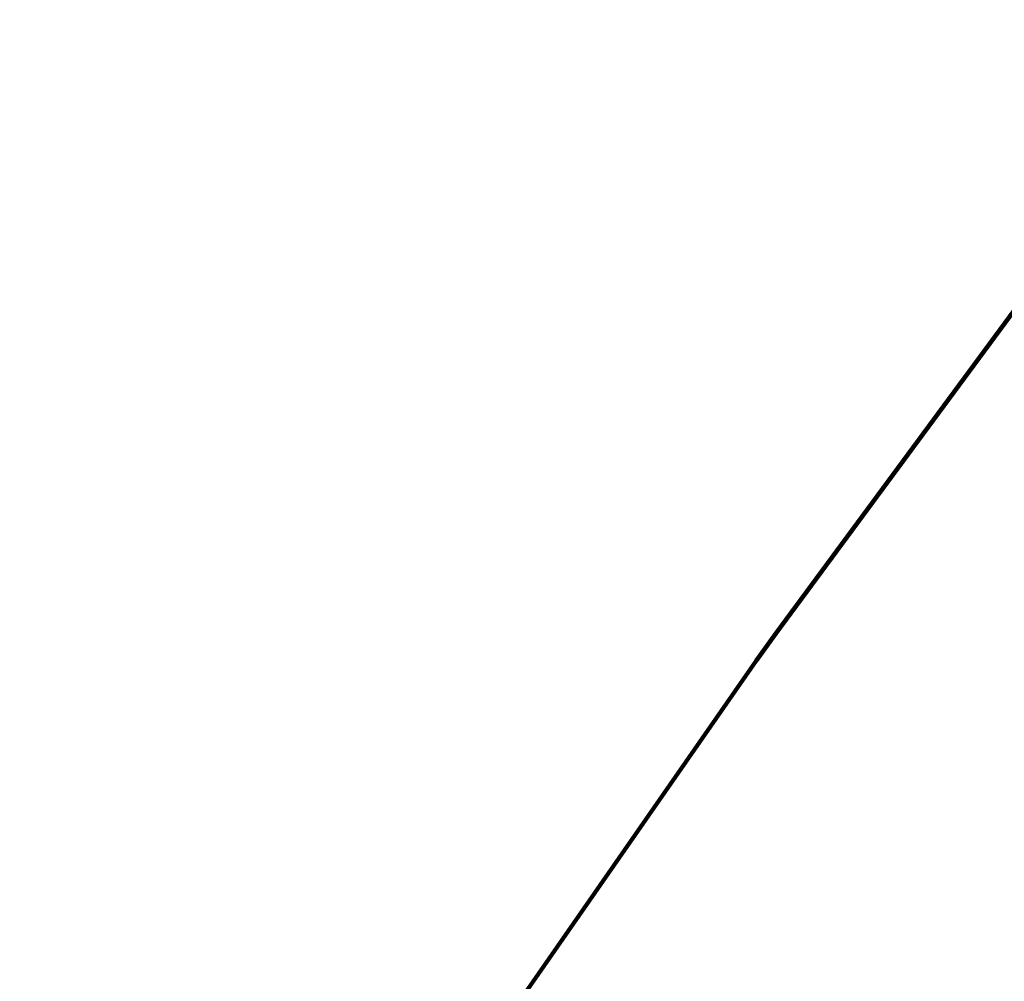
# Model space of a CAD drawing. Header units: metres. Extents: x 97286.9 to 97352.8, y 1513355.9 to 1513441.5.
# Tile 137 of 212: x 97320.4 to 97321.5, y 1513405.3 to 1513406.3. Entities that reach past the tile are written whole.
import ezdxf

# ---------------------------------------------------------------- set-up
doc = ezdxf.new("R2010")
doc.units = ezdxf.units.M
doc.header["$LTSCALE"] = 0.5
doc.header["$MEASUREMENT"] = 0
doc.layers.add('Veg_sideområde', color=7, linetype='Continuous', lineweight=100, true_color=0x008000)

msp = doc.modelspace()

# ---------------------------------------------------------------- linework, layer by layer
at = {"layer": 'Veg_sideområde'}
for points in [[(97313.90014954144, 1513396.466422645, 1.664710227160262), (97315.18941978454, 1513395.699753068, 1.664710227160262), (97315.4449763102, 1513396.129509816, 1.661856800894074), (97318.00054156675, 1513400.427077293, 1.633322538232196), (97320.05035849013, 1513403.873172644, 1.610495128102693), (97320.62053157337, 1513404.773360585, 1.604788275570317), (97321.2073463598, 1513405.61775738, 1.599281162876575), (97321.22929210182, 1513405.647915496, 1.599087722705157), (97321.54924723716, 1513406.081732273, 1.597655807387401), (97321.96233427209, 1513406.640645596, 1.59761631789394), (97322.42356526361, 1513407.264698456, 1.600586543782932), (97323.01793509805, 1513408.068890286, 1.613295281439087), (97323.61230493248, 1513408.873082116, 1.636008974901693), (97323.6158711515, 1513408.877907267, 1.636175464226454), (97324.49192275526, 1513410.086349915, 1.681369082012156), (97324.6171704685, 1513410.30974323, 1.690890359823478), (97324.87194280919, 1513410.958336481, 1.709993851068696), (97324.99278107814, 1513411.644616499, 1.719094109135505)], [(97324.99278107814, 1513411.644616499, 1.719094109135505), (97324.87194280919, 1513410.958336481, 1.709993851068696), (97324.6171704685, 1513410.30974323, 1.690890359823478), (97324.49192275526, 1513410.086349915, 1.681369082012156), (97323.6158711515, 1513408.877907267, 1.636175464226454), (97323.61230493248, 1513408.873082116, 1.636008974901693), (97323.01793509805, 1513408.068890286, 1.613295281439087), (97322.42356526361, 1513407.264698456, 1.600586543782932), (97321.96233427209, 1513406.640645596, 1.59761631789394), (97321.54924723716, 1513406.081732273, 1.597655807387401), (97321.22929210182, 1513405.647915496, 1.599087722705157), (97321.2073463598, 1513405.61775738, 1.599281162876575), (97320.62053157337, 1513404.773360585, 1.604788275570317), (97320.05035849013, 1513403.873172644, 1.610495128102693), (97318.00054156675, 1513400.427077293, 1.633322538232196), (97315.4449763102, 1513396.129509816, 1.661856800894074), (97315.18941978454, 1513395.699753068, 1.664710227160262)]]:
    msp.add_polyline3d(points, dxfattribs=at)

doc.saveas('drawing.dxf')
